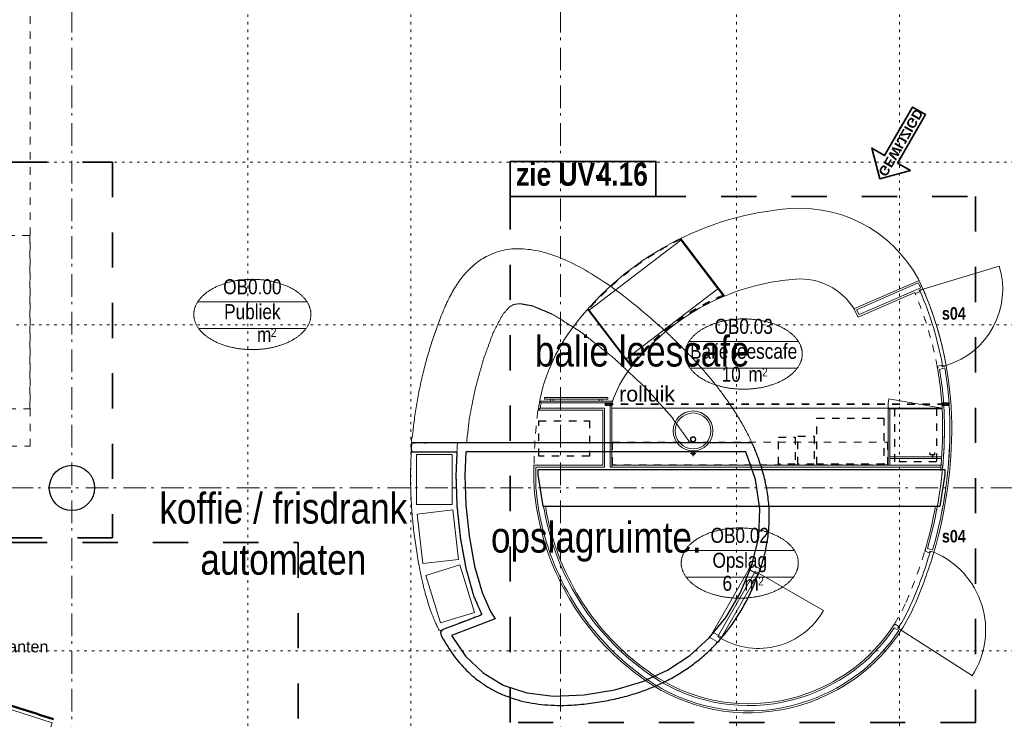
# Model space of a CAD drawing. Header units: millimetres. Extents: x 18442 to 242186, y -49554 to 63508.
# Tile 124 of 175: x 225663 to 236544, y -21714 to -13987. Entities that reach past the tile are written whole.
import ezdxf
from ezdxf.enums import TextEntityAlignment as Align

# ---------------------------------------------------------------- set-up
doc = ezdxf.new("R2010")
doc.units = ezdxf.units.MM
doc.header["$LTSCALE"] = 400
doc.header["$PDMODE"] = 1
doc.header["$PDSIZE"] = 15
for name, pattern in [('STYLE_01', [0.416641, 0.208282, -0.208359]), ('STYLE_05', [0.208282, 0.069427, -0.138855]), ('STYLE_06', [1.041641, 0.625, -0.208282, 0.069427, -0.138931]), ('STYLE_22', [1.944444, 0.972222, -0.972222])]:
    doc.linetypes.add(name, pattern=pattern)
for name, color, linetype, lineweight in [('1800_GRID', 9, 'STYLE_01', 9), ('Buitenkozijnen', 140, 'Continuous', 15), ('Fragmentaanduiding', 1, 'STYLE_22', 35), ('hulplijnen', 43, 'Continuous', 9), ('Kozijnmerken', 43, 'Continuous', 9), ('mat-beton (ihwg)', 5, 'Continuous', 25), ('mat-scheidingswand-horizontaal', 5, 'Continuous', 25), ('mat-scheidingswand-vertikaal', 5, 'Continuous', 25), ('mat-staal', 5, 'Continuous', 25), ('None', 7, 'Continuous', 9), ('Ruimtenummers', 92, 'Continuous', 25), ('Sloopwerk', 92, 'Continuous', 25), ('Tekst', 140, 'Continuous', 15), ('Wijzigingspijlen', 43, 'Continuous', 9)]:
    doc.layers.add(name, color=color, linetype=linetype, lineweight=lineweight)
doc.layers.get('Kozijnmerken').off()
doc.styles.add('Arial', font='arial.ttf', dxfattribs={"height": 176.388889})
doc.styles.add('Arial (bold)', font='arialbd.ttf', dxfattribs={"height": 132.291667})
doc.styles.add('Arial Narrow', font='ARIALN.TTF', dxfattribs={"height": 211.666667})
doc.styles.add('Arial Narrow (bold)', font='ARIALNB.TTF', dxfattribs={"height": 172.861111})
doc.styles.get("Standard").update_dxf_attribs({"font": 'arial.ttf'})

# ---------------------------------------------------------------- blocks, each defined once
blk = doc.blocks.new('*U427')
at = {"layer": 'None', "color": 140, "linetype": 'Continuous', "lineweight": 15}
for p, q in [((56252, -10714), (56215, -10730)), ((56468, -11563), (56507, -11556))]:
    blk.add_line(p, q, dxfattribs=at)
for radius in [3790, 3830]:
    blk.add_arc((52738, -12239), radius, 10.2661, 23.4611, dxfattribs=at)
blk = doc.blocks.new('*U428')
at = {"layer": 'mat-staal', "lineweight": 25, "flags": 128}
blk.add_lwpolyline([(0, -30), (0, 0), (70, 0), (70, 0, -0.4142135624), (62, -8), (14.9756, -8, 0.4142135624), (7.9756, -15, 0.4142135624), (14.9756, -22), (62, -22, -0.4142135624), (70, -30)], format="xyb", close=True, dxfattribs=at)
blk = doc.blocks.new('*U429')
at = {"layer": 'None', "color": 43, "linetype": 'Continuous', "lineweight": 9}
blk.add_lwpolyline([(52068, -11910), (52768, -11910), (52768, -11930), (52068, -11930)], close=True, dxfattribs=at)
at = {"layer": 'None', "color": 8, "linetype": 'Continuous', "lineweight": 5}
for points in [[(52164, -11930), (52134, -11930), (52134, -11950), (52164, -11950)], [(52672, -11930), (52702, -11930), (52702, -11950), (52672, -11950)]]:
    blk.add_lwpolyline(points, close=True, dxfattribs=at)
blk = doc.blocks.new('*U430')
at = {"layer": 'mat-staal', "lineweight": 25, "flags": 128}
blk.add_lwpolyline([(0, -30), (0, 0), (70, 0), (70, 0, -0.4142135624), (62, -8), (14.9756, -8, 0.4142135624), (7.9756, -15, 0.4142135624), (14.9756, -22), (62, -22, -0.4142135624), (70, -30)], format="xyb", close=True, dxfattribs=at)
blk = doc.blocks.new('*U431')
at = {"layer": 'None', "lineweight": 9}
for radius in [30, 25]:
    blk.add_circle((0, 92.5), radius, dxfattribs=at)
blk = doc.blocks.new('spoelbak 280mm')
at = {"layer": 'None', "lineweight": 9}
for radius in [220, 198]:
    blk.add_circle((0, 0), radius, dxfattribs=at)
at = {"layer": 'None', "color": 7}
blk.add_blockref('*U431', (0, 0), dxfattribs=at)
blk = doc.blocks.new('*U433')
at = {"layer": 'None', "lineweight": 9}
for p, q in [((30, 248), (-30, 248)), ((0, 218), (0, 278))]:
    blk.add_line(p, q, dxfattribs=at)
blk.add_open_spline([(14, 259), (11, 262), (2, 266), (-7, 265), (-15, 259), (-19, 250), (-17, 240), (-11, 233), (-2, 229), (7, 230), (15, 236), (19, 245), (17, 255), (14, 259)], degree=2, dxfattribs=at)
blk = doc.blocks.new('*U434')
at = {"layer": 'None', "color": 7}
for name in ['spoelbak 280mm', '*U433']:
    blk.add_blockref(name, (0, 0), dxfattribs=at)
blk = doc.blocks.new('spoelbak')
at = {"layer": 'None', "color": 7}
blk.add_blockref('*U434', (0, 0), dxfattribs=at)
blk = doc.blocks.new('wandcontactdoos')
at = {"layer": 'None', "color": 92, "lineweight": 25}
for p, q in [((0, -20), (0, 20)), ((-25, -20), (25, -20)), ((-25, -20), (-25, -45)), ((25, -20), (25, -45))]:
    blk.add_line(p, q, dxfattribs=at)
blk = doc.blocks.new('*U437')
at = {"layer": 'mat-beton (ihwg)', "color": 92, "lineweight": 25}
blk.add_lwpolyline([(56496, -12710), (51996, -12710), (51996, -12760), (52051, -13110), (56441, -13110), (56496, -12760)], close=True, dxfattribs=at)
at = {"layer": 'mat-scheidingswand-vertikaal', "color": 1, "linetype": 'STYLE_01', "lineweight": 35}
blk.add_line((56494, -11985), (52781, -11985), dxfattribs=at)
at = {"layer": 'mat-scheidingswand-vertikaal', "color": 140, "lineweight": 15}
for p, q in [((56451, -12660), (52814, -12660)), ((56449, -12680), (52814, -12680))]:
    blk.add_line(p, q, dxfattribs=at)
at = {"layer": 'None', "color": 140, "linetype": 'Continuous', "lineweight": 15}
for p, q in [((53564, -10157), (54048, -10793)), ((53573, -10153), (54058, -10789)), ((55488, -10933), (56207, -10620)), ((55516, -10943), (56199, -10646)), ((55534, -11022), (56160, -10750)), ((55544, -10996), (56225, -10700)), ((53028, -11574), (52543, -10937)), ((53034, -11566), (52550, -10930)), ((55534, -11022), (55488, -10933)), ((55544, -10996), (55516, -10943)), ((56434, -11602), (56492, -11585)), ((52035, -11950), (52015, -11950)), ((52711, -12050), (51996, -12050)), ((52020, -12030), (51997, -12050)), ((52731, -12030), (52021, -12030)), ((52711, -12660), (52711, -12050)), ((52731, -12680), (52731, -12030)), ((52814, -12030), (56462, -12030)), ((51952, -12660), (51988, -12660)), ((51972, -12660), (52711, -12660)), ((51972, -12680), (52731, -12680)), ((51977, -12680), (51988, -12680)), ((56357, -13595), (56300, -13578)), ((55932, -14454), (55982, -14486))]:
    blk.add_line(p, q, dxfattribs=at)
at = {"layer": 'None', "color": 43, "linetype": 'Continuous', "lineweight": 9}
for p, q in [((56252, -10714), (57094, -10459)), ((55875, -11926), (56462, -12030)), ((56010, -14480), (56797, -14986))]:
    blk.add_line(p, q, dxfattribs=at)
at = {"layer": 'None', "color": 8, "linetype": 'Continuous', "lineweight": 5}
blk.add_line((52814, -12030), (53577, -12030), dxfattribs=at)
blk.add_lwpolyline([(52562, -10946), (53576, -10174), (53985, -10711), (52971, -11483)], close=True, dxfattribs=at)
at = {"layer": 'None', "color": 140, "linetype": 'Continuous', "lineweight": 15}
for points in [[(56160, -10750), (56164, -10762), (56214, -10744), (56208, -10726), (56251, -10710)], [(56411, -11586), (56418, -11584), (56415, -11576), (56409, -11578), (56407, -11570), (56458, -11555), (56464, -11573), (56508, -11560)], [(56292, -13534), (56274, -13595), (56280, -13596), (56278, -13604), (56272, -13602), (56270, -13610), (56321, -13625), (56326, -13607), (56370, -13620)], [(55927, -14424), (55933, -14427), (55938, -14421), (55933, -14417), (55937, -14411), (55982, -14439), (55971, -14455), (56010, -14480)]]:
    blk.add_lwpolyline(points, dxfattribs=at)
for points in [[(52015, -11950), (52821, -11950), (52814, -11970), (52031, -11970)], [(52794, -12000), (52814, -12000), (52814, -12680), (52794, -12680)], [(55865, -12030), (56462, -12030), (56462, -12035), (55865, -12035)], [(55865, -12035), (55885, -12035), (55885, -12660), (55865, -12660)], [(55885, -12565), (56455, -12565), (56455, -12585), (55885, -12585)]]:
    blk.add_lwpolyline(points, close=True, dxfattribs=at)
at = {"layer": 'None', "color": 92, "linetype": 'STYLE_01', "lineweight": 25}
for points in [[(55940, -12030), (56400, -12030), (56400, -12622), (55940, -12622)], [(52004, -12168), (52564, -12168), (52564, -12558), (52004, -12558)], [(55079, -12138), (55819, -12138), (55819, -12648), (55079, -12648)], [(54654, -12348), (54839, -12348), (54839, -12648), (54654, -12648)], [(54869, -12338), (55049, -12338), (55049, -12648), (54869, -12648)]]:
    blk.add_lwpolyline(points, close=True, dxfattribs=at)
at = {"layer": 'None', "color": 8, "linetype": 'STYLE_01', "lineweight": 5}
blk.add_lwpolyline([(52820, -12405), (55860, -12405), (55860, -12655), (52820, -12655)], close=True, dxfattribs=at)
at = {"layer": 'None', "color": 140, "linetype": 'Continuous', "lineweight": 15}
for centre, radius, start, end in [((55031, -13135), 3319, 94.1974, 142.4997), ((54893, -11301), 1480, 23.5187, 94.0991), ((55031, -13135), 2539, 101.1832, 130.2851), ((55031, -13135), 2539, 94.1974, 101.1832), ((54893, -11301), 700, 31.7319, 94.0991), ((55006, -11252), 1338, 24.3758, 26.9479), ((52738, -12239), 3830, 0.5048, 23.5187), ((53998, -12353), 2024, 142.28, 171.4009), ((55031, -13135), 2539, 130.2851, 142.5672), ((53998, -12353), 1244, 142.28, 162.0838), ((52738, -12239), 3730, 0.5048, 10.0797), ((52738, -12239), 3750, 0.5048, 9.7597), ((52738, -12239), 3810, 0.5048, 9.8714), ((53998, -12353), 2004, 168.9922, 170.7499), ((51701, -12248), 4787, 343.8655, 0.5048), ((51701, -12248), 4847, 343.8626, 0.5048), ((51701, -12248), 4867, 343.6262, 0.5048), ((51701, -12248), 4787, 348.9898, 0.5048), ((51701, -12248), 4767, 354.364, 0.5048), ((51701, -12248), 4847, 348.9315, 0.5048), ((57701, -12763), 5750, 178.9301, 181.4613), ((57701, -12763), 5730, 179.1664, 181.4613), ((54826, -12667), 2883, 184.8354, 193.6446), ((54826, -12667), 2863, 184.8354, 193.169), ((54826, -12667), 2803, 189.1172, 193.169), ((54826, -12667), 2783, 189.1625, 193.169), ((51701, -12248), 4767, 343.4183, 349.5802), ((54826, -12667), 2883, 193.6446, 235.2575), ((54826, -12667), 2863, 193.1844, 235.2575), ((54826, -12667), 2803, 193.1844, 235.2575), ((54826, -12667), 2783, 193.1844, 235.2575), ((51701, -12248), 4827, 336.2106, 343.6262), ((51701, -12248), 4867, 336.2106, 343.6262), ((54360, -13420), 1921, 327.27, 336.2106), ((54360, -13420), 1961, 327.27, 336.2106), ((54360, -13420), 1861, 292.3705, 327.3661), ((54360, -13420), 1881, 292.3705, 326.6608), ((54360, -13420), 1941, 292.3705, 326.6797), ((54360, -13420), 1961, 292.3705, 327.2653), ((54323, -13397), 1917, 235.1763, 246.4506), ((54323, -13397), 1897, 235.1763, 246.4506), ((54323, -13397), 1997, 235.1763, 243.1307), ((54323, -13397), 1977, 235.1763, 244.2748), ((54323, -13397), 1997, 243.1307, 293.098), ((54323, -13397), 1977, 243.845, 293.098), ((54323, -13397), 1917, 246.0408, 293.098), ((54323, -13397), 1897, 246.4004, 293.098)]:
    blk.add_arc(centre, radius, start, end, dxfattribs=at)
at = {"layer": 'None', "color": 140, "linetype": 'STYLE_01', "lineweight": 15}
for centre, radius, start, end in [((55031, -13135), 3311, 116.1907, 138.4257), ((52738, -12239), 3730, 10.2584, 23.3185), ((55031, -13135), 2555, 112.8444, 141.7838), ((55031, -13135), 2547, 112.7514, 141.8305), ((57701, -12763), 5750, 172.9734, 178.9301), ((51701, -12248), 4767, 336.2106, 343.4183), ((54360, -13420), 1861, 327.8577, 336.2106)]:
    blk.add_arc(centre, radius, start, end, dxfattribs=at)
at = {"layer": 'None', "color": 43, "linetype": 'Continuous', "lineweight": 9}
for centre, radius, start, end in [((56252, -10714), 880, 286.8602, 16.8602), ((56462, -12030), 597, 169.9817, 180), ((56010, -14480), 933, 327.2798, 67.291)]:
    blk.add_arc(centre, radius, start, end, dxfattribs=at)
at = {"layer": 'mat-staal'}
blk.add_blockref('*U428', (52744, -11970), dxfattribs=at)
at = {"layer": 'mat-staal', "rotation": 180}
blk.add_blockref('*U430', (56531, -12000), dxfattribs=at)
at = {"layer": 'None', "color": 7}
for name in ['*U427', '*U429']:
    blk.add_blockref(name, (0, 0), dxfattribs=at)
at = {"layer": 'None', "color": 8, "rotation": 180}
blk.add_blockref('spoelbak', (53710, -12280), dxfattribs=at)
at = {"layer": 'None', "color": 7, "rotation": 180}
blk.add_blockref('wandcontactdoos', (56355, -12565), dxfattribs=at)
blk = doc.blocks.new('Kolom O 500')
at = {"layer": 'mat-beton (ihwg)', "lineweight": 25}
blk.add_circle((0, 0), 250, dxfattribs=at)
blk = doc.blocks.new('Deur 934')
at = {"layer": 'Buitenkozijnen', "color": 43, "lineweight": 9}
blk.add_lwpolyline([(-467, 0), (467, 0), (467, -114), (-467, -114)], close=True, dxfattribs=at)
at = {"layer": 'Buitenkozijnen', "color": 140, "lineweight": 15}
for points in [[(-467, 0), (-400, 0), (-400, -114), (-467, -114)], [(-415, 0), (415, 0), (415, -40), (-415, -40)], [(400, 0), (467, 0), (467, -114), (400, -114)]]:
    blk.add_lwpolyline(points, close=True, dxfattribs=at)
at = {"layer": 'None', "color": 43, "linetype": 'Continuous', "lineweight": 9}
blk.add_line((415, 830), (415, 0), dxfattribs=at)
blk.add_arc((415, 0), 830, 90, 180, dxfattribs=at)
blk = doc.blocks.new('*U1222')
at = {"layer": 'Sloopwerk', "color": 92, "linetype": 'Continuous', "lineweight": 25, "flags": 128}
blk.add_lwpolyline([(51613, -15087), (51872, -15173), (52169, -15210), (52505, -15196), (52844, -15139), (53153, -15047), (53429, -14921), (53674, -14761), (53889, -14567), (54074, -14338), (54230, -14074), (54357, -13774), (54435, -13458), (54449, -13140), (54399, -12817), (54293, -12510), (51200, -12510), (51189, -12769), (51200, -13101), (51236, -13439), (51296, -13775), (51378, -14066), (51471, -14276), (51523, -14356), (51427, -14393), (51042, -14538), (51197, -14767), (51389, -14952)], close=True, dxfattribs=at)
at = {"layer": 'Sloopwerk', "color": 43, "linetype": 'Continuous', "lineweight": 9}
for points in [[(50653, -12542), (51048, -12542), (51048, -13092), (50653, -13092)], [(50661, -13199), (51054, -13153), (51118, -13699), (50725, -13745)], [(50919, -14401), (51296, -14284), (51133, -13759), (50756, -13876)]]:
    blk.add_lwpolyline(points, close=True, dxfattribs=at)
for points, knots in [([(54360, -12410), (54047, -11729), (53220, -11015), (51524, -9553), (50950, -10953), (50661, -11663), (50603, -12410), (50905, -12410), (51207, -12410), (51224, -12266), (51241, -12122), (51273, -11963), (51305, -11805), (51349, -11648), (51393, -11491), (51447, -11344), (51500, -11197), (51554, -11095), (51607, -10993), (51646, -10951), (51684, -10908), (51707, -10896), (51730, -10883), (51762, -10879), (51794, -10874), (51864, -10887), (51935, -10899), (52050, -10947), (52164, -10996), (52316, -11091), (52467, -11185), (52648, -11328), (52829, -11471), (53005, -11636), (53182, -11800), (53324, -11958), (53465, -12116), (53571, -12263), (53677, -12410), (54019, -12410), (54360, -12410)], [0, 0, 0, 0.156436, 0.156436, 0.397993, 0.397993, 0.527611, 0.527611, 0.579635, 0.579635, 0.604651, 0.604651, 0.632511, 0.632511, 0.660598, 0.660598, 0.687598, 0.687598, 0.707391, 0.707391, 0.717295, 0.717295, 0.721801, 0.721801, 0.727344, 0.727344, 0.739688, 0.739688, 0.761175, 0.761175, 0.79196, 0.79196, 0.831665, 0.831665, 0.873283, 0.873283, 0.909851, 0.909851, 0.941054, 0.941054, 1, 1, 1]), ([(50603, -12410), (50546, -13141), (50711, -13909), (50786, -14260), (50908, -14488), (51143, -14400), (51377, -14311), (51336, -14219), (51295, -14127), (51243, -13943), (51192, -13759), (51164, -13606), (51137, -13453), (51118, -13280), (51100, -13107), (51095, -12914), (51091, -12720), (51098, -12565), (51106, -12410), (50854, -12410), (50603, -12410)], [0, 0, 0, 0.297699, 0.297699, 0.418944, 0.418944, 0.517819, 0.517819, 0.557593, 0.557593, 0.633148, 0.633148, 0.694506, 0.694506, 0.763011, 0.763011, 0.839502, 0.839502, 0.900753, 0.900753, 1, 1, 1])]:
    blk.add_open_spline(points, degree=2, knots=knots, dxfattribs=at)
at = {"layer": 'Sloopwerk', "color": 92, "linetype": 'Continuous', "lineweight": 25}
blk.add_open_spline([(54360, -12410), (54691, -13126), (54452, -13806), (53986, -15129), (52515, -15296), (51409, -15420), (50944, -14570), (50932, -14547), (50927, -14523), (50920, -14505), (50913, -14487), (51145, -14399), (51377, -14311), (51330, -14206), (51283, -14100), (51241, -13949), (51199, -13797), (51168, -13625), (51137, -13453), (51118, -13280), (51100, -13107), (51094, -12938), (51089, -12768), (51094, -12639), (51100, -12510), (50848, -12510), (50596, -12510), (50596, -12460), (50596, -12410), (52478, -12410), (54360, -12410)], degree=2, knots=[0, 0, 0, 0.113291, 0.113291, 0.318028, 0.318028, 0.464061, 0.464061, 0.46809, 0.46809, 0.471137, 0.471137, 0.510274, 0.510274, 0.528493, 0.528493, 0.55331, 0.55331, 0.580931, 0.580931, 0.608311, 0.608311, 0.635072, 0.635072, 0.655471, 0.655471, 0.695196, 0.695196, 0.703083, 0.703083, 1, 1, 1], dxfattribs=at)
at = {"layer": 'Sloopwerk', "color": 7, "xscale": -1, "rotation": 240.1448201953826}
blk.add_blockref('Deur 934', (54225, -14212), dxfattribs=at)
at = {"layer": 'Sloopwerk', "color": 7, "char_height": 338.67, "attachment_point": 2, "style": 'Arial Narrow'}
for s, insert in [('balie leescafe\\P', (53148, -11230)), ('koffie / frisdrank\\Pautomaten\\P', (49182, -12965)), ('opslagruimte.', (52641, -13285))]:
    blk.add_mtext(s, dxfattribs=dict(at, insert=insert))
blk = doc.blocks.new('Ruimtenummer UV 50')
at = {"layer": 'Ruimtenummers', "color": 8, "lineweight": 5}
for p, q in [((602, 157), (-602, 157)), ((595, -137), (-595, -137))]:
    blk.add_line(p, q, dxfattribs=at)
blk.add_open_spline([(-323, 354), (-173, 406), (173, 406), (323, 354), (473, 302), (560, 212), (647, 122), (647, 18), (647, -86), (560, -176), (473, -266), (323, -318), (173, -370), (-173, -370), (-323, -318), (-474, -266), (-560, -176), (-647, -86), (-647, 18), (-647, 122), (-560, 212), (-474, 302), (-323, 354)], degree=2, knots=[0, 0, 0, 0.09962, 0.19924, 0.19924, 0.283607, 0.283607, 0.349619, 0.349619, 0.415638, 0.415638, 0.5, 0.5, 0.59962, 0.69924, 0.69924, 0.783607, 0.783607, 0.849619, 0.849619, 0.915638, 0.915638, 1, 1, 1], dxfattribs=at)
at = {"layer": 'Ruimtenummers', "attachment_point": 2, "style": 'Arial Narrow'}
for s, insert, char_height in [(' m', (104, -122), 165.9), (' 2', (220, -133), 96.8)]:
    blk.add_mtext(s, dxfattribs=dict(at, insert=insert, char_height=char_height))
at = {"layer": 'Ruimtenummers', "style": 'Arial Narrow'}
for tag, p in [('Nummer', (0, 407)), ('Naam', (0, 132)), ('Oppervlak', (-138, -122))]:
    blk.add_attdef(tag, text='', height=166, dxfattribs=at).set_placement(p, align=Align.TOP_CENTER)
blk = doc.blocks.new('Kozijnmerk 50')
at = {"layer": 'None', "color": 43, "style": 'Arial Narrow (bold)'}
blk.add_attdef('merk', text='', height=138, dxfattribs=at).set_placement((0, 0), align=Align.MIDDLE_CENTER)
blk = doc.blocks.new('Fragment')
at = {"layer": 'Fragmentaanduiding', "linetype": 'Continuous', "lineweight": 35}
blk.add_lwpolyline([(-774, 197), (838, 197), (838, -190), (-774, -190)], close=True, dxfattribs=at)
at = {"layer": 'Fragmentaanduiding', "insert": (-707, 182), "char_height": 254, "attachment_point": 1, "style": 'Arial Narrow (bold)'}
blk.add_mtext('zie UV-', dxfattribs=at)
at = {"layer": 'Fragmentaanduiding', "style": 'Arial Narrow (bold)'}
blk.add_attdef('Fragment', text='', height=254, dxfattribs=at).set_placement((183, 182), align=Align.TOP_LEFT)
at = {"layer": 'None', "color": 0, "flags": 1}
blk.add_attdef('Detail', (-774, -647), '', height=254, dxfattribs=at)
blk = doc.blocks.new('kast 1a (2D)')
at = {"layer": 'hulplijnen', "color": 6, "linetype": 'Continuous', "lineweight": 50}
blk.add_arc((0, 0), 27500, 257.9096, 259.5763, dxfattribs=at)
at = {"layer": 'None', "color": 9, "linetype": 'Continuous', "lineweight": 5}
blk.add_lwpolyline([(-5668, -26460), (-5752, -26851), (-4968, -27007), (-4896, -26613)], close=True, dxfattribs=at)
blk = doc.blocks.new('*U2184')
at = {"layer": 'None', "color": 7, "rotation": 173.6834466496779}
blk.add_blockref('kast 1a (2D)', (37958, -41558), dxfattribs=at)
at = {"layer": 'None', "insert": (44919, -14599), "char_height": 127, "attachment_point": 1, "style": 'Arial'}
blk.add_mtext('magazines & kranten', dxfattribs=at)
blk = doc.blocks.new('Wijzigingspijl')
at = {"layer": 'None', "linetype": 'Continuous', "lineweight": 5}
blk.add_point((0, 0), dxfattribs=at)
at = {"layer": 'Wijzigingspijlen', "color": 1, "linetype": 'Continuous', "lineweight": 35}
blk.add_lwpolyline([(-82.5, -1485), (-247.5, -1485), (0, -1732.5), (247.5, -1485), (82.5, -1485), (82.5, -866.25), (-82.5, -866.25)], close=True, dxfattribs=at)
at = {"layer": 'Wijzigingspijlen', "color": 8, "insert": (0, -1271.25), "char_height": 105.833, "attachment_point": 5, "rotation": 90, "style": 'Arial (bold)'}
blk.add_mtext('GEWIJZIGD', dxfattribs=at)
blk = doc.blocks.new('*U2427')
at = {"layer": '1800_GRID', "color": 43, "linetype": 'STYLE_05', "lineweight": 9}
blk.add_line((59591, -14710), (29270, -14710), dxfattribs=at)
blk = doc.blocks.new('*U2428')
at = {"layer": '1800_GRID', "color": 43, "linetype": 'STYLE_05', "lineweight": 9}
for p, q in [((59591, -9310), (29270, -9310)), ((59591, -11110), (29270, -11110))]:
    blk.add_line(p, q, dxfattribs=at)
blk = doc.blocks.new('*U2429')
at = {"layer": '1800_GRID', "color": 7}
for name in ['*U2428', '*U2427']:
    blk.add_blockref(name, (0, 0), dxfattribs=at)
blk = doc.blocks.new('*U2432')
at = {"layer": '1800_GRID', "color": 43, "linetype": 'STYLE_05', "lineweight": 9}
for p, q in [((48791, -36784), (48791, -4384)), ((50591, -36784), (50591, -4384))]:
    blk.add_line(p, q, dxfattribs=at)
blk = doc.blocks.new('*U2433')
at = {"layer": '1800_GRID', "color": 43, "linetype": 'STYLE_05', "lineweight": 9}
for p, q in [((54191, -36784), (54191, -4384)), ((55991, -36784), (55991, -4384))]:
    blk.add_line(p, q, dxfattribs=at)
blk = doc.blocks.new('*U2434')
at = {"layer": '1800_GRID', "color": 43, "linetype": 'STYLE_05', "lineweight": 9}
for p, q in [((48791, -36784), (48791, -4384)), ((50591, -36784), (50591, -4384)), ((54191, -36784), (54191, -4384)), ((55991, -36784), (55991, -4384)), ((59591, -9310), (29270, -9310)), ((59591, -11110), (29270, -11110)), ((59591, -14710), (29270, -14710))]:
    blk.add_line(p, q, dxfattribs=at)

msp = doc.modelspace()

# ---------------------------------------------------------------- linework, layer by layer
at = {"layer": 'Fragmentaanduiding', "lineweight": 35}
for points in [[(214690.7849, -15558.38115), (226690.7849, -15558.38115), (226690.7849, -19708.38115), (214690.7849, -19708.38115)], [(231081.7849, -15938.38115), (236226.75585, -15938.38115), (236226.75585, -21748.38115), (231081.7849, -21748.38115)], [(214690.7849, -19761.96424), (228741.7849, -19761.96424), (228741.7849, -30711.96424), (214690.7849, -30711.96424)]]:
    msp.add_lwpolyline(points, close=True, dxfattribs=at)
at = {"layer": 'None', "color": 43, "linetype": 'STYLE_06', "lineweight": 9}
for p, q in [((226240.7849, -42878.38115), (226240.7849, -10632.74729)), ((231640.7849, -42878.38115), (231640.7849, -10632.74729)), ((241644.72553, -19158.38115), (207924.8249, -19158.38115))]:
    msp.add_line(p, q, dxfattribs=at)
at = {"layer": 'None', "color": 43, "linetype": 'STYLE_01', "lineweight": 9}
msp.add_lwpolyline([(209551.08212, -18698.38115), (225780.7849, -18698.38115), (225780.7849, -11298.38115), (230995.7849, -11298.38098)], dxfattribs=at)
at = {"layer": 'None', "color": 7, "linetype": 'STYLE_01', "lineweight": 5}
msp.add_lwpolyline([(218706.22529, -18286.40151), (225775.7849, -18286.40151), (225775.7849, -16370.40151), (218706.22529, -16370.40151)], dxfattribs=at)

# ---------------------------------------------------------------- block references
at = {"layer": '1800_GRID', "color": 7}
for name in ['*U2434', '*U2432', '*U2433', '*U2429']:
    msp.add_blockref(name, (179394.72553, -6248.38115), dxfattribs=at)
at = {"layer": 'Buitenkozijnen', "color": 7}
msp.add_blockref('Kolom O 500', (226240.7849, -19158.38115), dxfattribs=at)
at = {"layer": 'Fragmentaanduiding', "color": 7}
msp.add_blockref('Fragment', (231855.94535, -15748.703), dxfattribs=at).add_auto_attribs({'Fragment': '4.16'})
at = {"layer": 'Kozijnmerken', "color": 7}
for p in [(235986.27681, -17230.7939), (235986.27681, -19691.35049)]:
    msp.add_blockref('Kozijnmerk 50', p, dxfattribs=at).add_auto_attribs({'merk': 's04'})
at = {"layer": 'mat-scheidingswand-horizontaal', "color": 7, "xscale": -1, "rotation": 329.9999999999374}
msp.add_blockref('Wijzigingspijl', (236035.15223, -14242.70009), dxfattribs=at)
at = {"layer": 'None', "color": 7}
for name in ['*U2184', '*U437']:
    msp.add_blockref(name, (179394.72553, -6248.38115), dxfattribs=at)
at = {"layer": 'Ruimtenummers'}
ref = msp.add_blockref('Ruimtenummer UV 50', (228234.55319, -17260.16969), dxfattribs=at)
ref.add_attrib('Nummer', 'OB0.00', dxfattribs={"height": 165.946667, "style": 'Arial Narrow'}).set_placement((228234.53871, -16853.3175), align=Align.TOP_CENTER)
ref.add_attrib('Naam', 'Publiek', dxfattribs={"height": 165.946667, "style": 'Arial Narrow'}).set_placement((228234.53871, -17128.47955), align=Align.TOP_CENTER)
for p, values in [((233663.99866, -17697.3808), {'Nummer': 'OB0.03', 'Naam': 'Balie leescafe', 'Oppervlak': '10'}), ((233620.77785, -20005.92675), {'Nummer': 'OB0.02', 'Naam': 'Opslag', 'Oppervlak': '6'})]:
    msp.add_blockref('Ruimtenummer UV 50', p, dxfattribs=at).add_auto_attribs(values)
at = {"layer": 'Sloopwerk', "color": 7}
msp.add_blockref('*U1222', (179394.72553, -6248.38115), dxfattribs=at)

# ---------------------------------------------------------------- texts
at = {"layer": 'Tekst', "color": 7, "insert": (232596.07568, -18034.71948), "char_height": 169.333333, "attachment_point": 2, "style": 'Arial'}
msp.add_mtext('rolluik\\P', dxfattribs=at)

doc.saveas('drawing.dxf')
